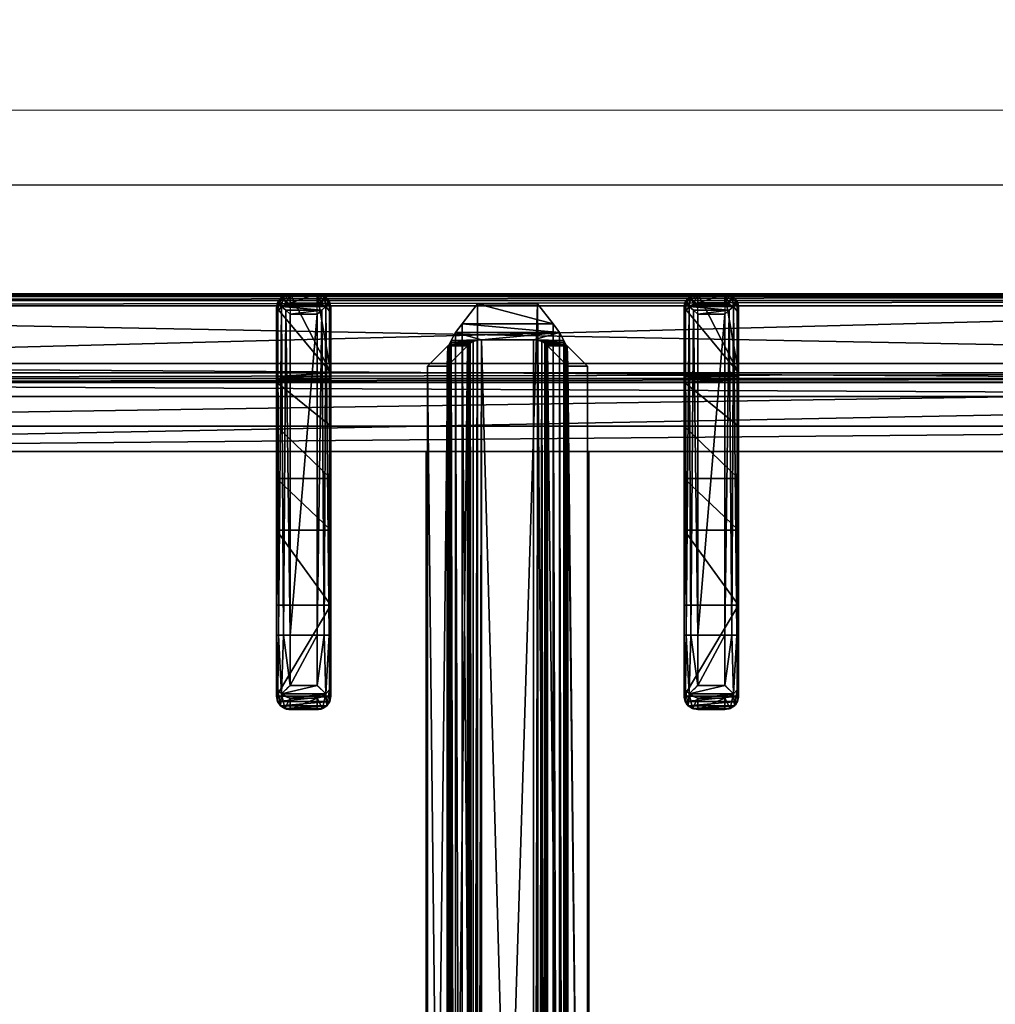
# Model space of a CAD drawing. Header units: millimetres. Extents: x 69858 to 162505, y 5570 to 25972.
# Tile 25 of 53: x 72124 to 72304, y 14770 to 14951. Entities that reach past the tile are written whole.
import ezdxf

# ---------------------------------------------------------------- set-up
doc = ezdxf.new("R2010")
doc.units = ezdxf.units.MM
doc.header["$LTSCALE"] = 2.5
doc.linetypes.add('CONTINUA', pattern=[0])
for name, color, linetype in [('Arch', 7, 'Continuous'), ('IQ_200_3D', 1, 'Continuous'), ('IQ_204_2D', 7, 'CONTINUA'), ('IQ_204_3D', 7, 'Continuous')]:
    doc.layers.add(name, color=color, linetype=linetype)
doc.layers.add('CKD Equipments', color=252, linetype='Continuous', lineweight=0)

# ---------------------------------------------------------------- blocks, each defined once
blk = doc.blocks.new('ELECTROLUX-MC7-TOPFYERBRURNERS4')
at = {"layer": 'IQ_200_3D', "color": 8, "invisible_edges": 5}
blk.add_3dface([(800, -80.5, 900), (779.66, -117.26, 900), (779.66, -619.74, 900), (800, -655, 900)], dxfattribs=at)
at = {"layer": 'IQ_204_2D', "color": 8}
for p, q in [((780, -651.5), (780, -85.5)), ((708.09, -326), (705.96, -326)), ((708.09, -326), (717.24, -326)), ((717.24, -326), (777.53, -326)), ((703.52, -333.5), (703.52, -328.5)), ((703.52, -328.5), (705.63, -328.5)), ((705.63, -328.5), (705.63, -333.5)), ((717.19, -328.5), (707.98, -328.5)), ((707.98, -333.5), (707.98, -328.5)), ((717.19, -328.5), (717.19, -333.5)), ((778, -328.5), (717.19, -328.5)), ((778, -328.5), (778, -333.5)), ((780, -328.5), (780, -333.5)), ((780, -328.5), (780, -333.5)), ((705.63, -333.5), (703.52, -333.5)), ((707.98, -333.5), (717.19, -333.5)), ((717.19, -333.5), (778, -333.5)), ((705.96, -336), (708.09, -336)), ((717.24, -336), (708.09, -336)), ((777.53, -336), (717.24, -336)), ((605, -353.5), (751.02, -353.5)), ((605, -383.5), (751.02, -383.5)), ((705.96, -401), (708.09, -401)), ((717.24, -401), (708.09, -401)), ((777.53, -401), (717.24, -401)), ((703.52, -403.5), (703.52, -408.5)), ((705.63, -403.5), (703.52, -403.5)), ((705.63, -408.5), (705.63, -403.5)), ((707.98, -403.5), (717.19, -403.5)), ((707.98, -403.5), (707.98, -408.5)), ((717.19, -403.5), (778, -403.5)), ((717.19, -408.5), (717.19, -403.5)), ((778, -408.5), (778, -403.5)), ((780, -408.5), (780, -403.5)), ((780, -408.5), (780, -403.5)), ((703.52, -408.5), (705.63, -408.5)), ((717.19, -408.5), (707.98, -408.5)), ((778, -408.5), (717.19, -408.5)), ((708.09, -411), (705.96, -411)), ((708.09, -411), (717.24, -411)), ((717.24, -411), (777.53, -411))]:
    blk.add_line(p, q, dxfattribs=at)
blk.add_lwpolyline([(751.02, -112.48), (448.98, -112.48), (448.98, -624.52), (751.02, -624.52)], close=True, dxfattribs=at)
for centre, major_axis, ratio, start_param, end_param in [((708.09, -328.5), (0, 2.5), 0.84544, 0, 0.894481), ((717.24, -328.5), (0, 2.5), 0.02182, 0, 1.570796), ((777.53, -328.5), (0, 2.5), 0.948965, -0.895145, 0), ((708.09, -328.5), (1.92, 1.92), 0.8391, 1.592613, 2.268928), ((708.09, -328.5), (-2.5, 2.5), 0.02182, 0.872665, 1.54898), ((708.09, -333.5), (-1.92, 1.92), 0.8391, 0.872665, 1.54898), ((708.09, -333.5), (2.5, 2.5), 0.02182, 1.592613, 2.268928), ((708.09, -333.5), (0, 2.5), 0.84544, 2.247111, 3.141593), ((717.24, -333.5), (0, 2.5), 0.02182, 1.570796, 3.141593), ((777.53, -333.5), (0, 2.5), 0.948965, 3.141593, 4.036737)]:
    blk.add_ellipse(centre, major_axis=major_axis, ratio=ratio, start_param=start_param, end_param=end_param, dxfattribs=at)
at = {"layer": 'IQ_204_2D', "color": 8, "extrusion": (0, 0, -1)}
for centre, major_axis, ratio, start_param, end_param in [((708.09, -403.5), (1.92, 1.92), 0.8391, 4.014257, 4.690572), ((708.09, -403.5), (0, 2.5), 0.84544, -0.894481, 0), ((708.09, -403.5), (-2.5, 2.5), 0.02182, 4.734206, 5.410521), ((717.24, -403.5), (0, 2.5), 0.02182, 4.712389, 6.283185), ((777.53, -403.5), (0, 2.5), 0.948965, 0, 0.895145), ((708.09, -408.5), (-1.92, 1.92), 0.8391, 4.734206, 5.410521), ((708.09, -408.5), (2.5, 2.5), 0.02182, 4.014257, 4.690572), ((717.24, -408.5), (0, 2.5), 0.02182, 3.141593, 4.712389), ((708.09, -408.5), (0, 2.5), 0.84544, 3.141593, 4.036074), ((777.53, -408.5), (0, 2.5), 0.948965, 2.246448, 3.141593)]:
    blk.add_ellipse(centre, major_axis=major_axis, ratio=ratio, start_param=start_param, end_param=end_param, dxfattribs=at)
at = {"layer": 'IQ_204_2D', "color": 8}
for points, knots in [([(705.96, -326), (705.81, -326), (705.65, -326.01), (705.34, -326.08), (705.18, -326.13), (704.88, -326.25), (704.74, -326.33), (704.47, -326.52), (704.35, -326.62), (704.13, -326.84), (704.03, -326.97), (703.85, -327.24), (703.77, -327.39), (703.65, -327.7), (703.6, -327.86), (703.54, -328.18), (703.52, -328.34), (703.52, -328.5)], [3.776921, 3.776921, 3.776921, 3.776921, 4.248957, 4.248957, 4.720993, 4.720993, 5.193029, 5.193029, 5.665065, 5.665065, 6.135831, 6.135831, 6.606596, 6.606596, 7.077361, 7.077361, 7.548126, 7.548126, 7.548126, 7.548126]), ([(779.38, -326.94), (779.21, -327.14), (779.01, -327.37), (778.67, -327.75), (778.53, -327.9), (778.26, -328.21), (778.13, -328.36), (778, -328.5)], [11.858599, 11.858599, 11.858599, 11.858599, 12.773425, 12.773425, 13.35037, 13.35037, 13.927314, 13.927314, 13.927314, 13.927314]), ([(780, -328.5), (779.99, -328.36), (779.97, -328.21), (779.91, -327.9), (779.86, -327.75), (779.69, -327.37), (779.55, -327.14), (779.38, -326.94)], [0, 0, 0, 0, 0.576945, 0.576945, 1.153889, 1.153889, 2.068716, 2.068716, 2.068716, 2.068716]), ([(703.52, -333.5), (703.52, -333.66), (703.54, -333.82), (703.6, -334.14), (703.65, -334.3), (703.77, -334.61), (703.85, -334.76), (704.03, -335.03), (704.13, -335.16), (704.35, -335.38), (704.47, -335.48), (704.74, -335.67), (704.88, -335.75), (705.18, -335.87), (705.34, -335.92), (705.65, -335.98), (705.81, -336), (705.96, -336)], [15.096253, 15.096253, 15.096253, 15.096253, 15.567018, 15.567018, 16.037783, 16.037783, 16.508548, 16.508548, 16.979314, 16.979314, 17.45135, 17.45135, 17.923386, 17.923386, 18.395422, 18.395422, 18.867458, 18.867458, 18.867458, 18.867458]), ([(778, -333.5), (778.13, -333.64), (778.26, -333.79), (778.53, -334.09), (778.67, -334.25), (779.01, -334.63), (779.21, -334.86), (779.38, -335.06)], [0, 0, 0, 0, 0.576945, 0.576945, 1.153889, 1.153889, 2.068716, 2.068716, 2.068716, 2.068716]), ([(779.38, -335.06), (779.55, -334.86), (779.69, -334.63), (779.86, -334.25), (779.91, -334.09), (779.97, -333.79), (779.99, -333.64), (780, -333.5)], [11.858599, 11.858599, 11.858599, 11.858599, 12.773425, 12.773425, 13.35037, 13.35037, 13.927314, 13.927314, 13.927314, 13.927314]), ([(703.52, -403.5), (703.52, -403.34), (703.54, -403.18), (703.6, -402.86), (703.65, -402.7), (703.77, -402.39), (703.85, -402.24), (704.03, -401.97), (704.13, -401.84), (704.35, -401.62), (704.47, -401.52), (704.74, -401.33), (704.88, -401.25), (705.18, -401.13), (705.34, -401.08), (705.65, -401.02), (705.81, -401), (705.96, -401)], [15.096253, 15.096253, 15.096253, 15.096253, 15.567018, 15.567018, 16.037783, 16.037783, 16.508548, 16.508548, 16.979314, 16.979314, 17.45135, 17.45135, 17.923386, 17.923386, 18.395422, 18.395422, 18.867458, 18.867458, 18.867458, 18.867458]), ([(778, -403.5), (778.13, -403.36), (778.26, -403.21), (778.53, -402.91), (778.67, -402.75), (779.01, -402.37), (779.21, -402.14), (779.38, -401.94)], [0, 0, 0, 0, 0.576945, 0.576945, 1.153889, 1.153889, 2.068716, 2.068716, 2.068716, 2.068716]), ([(779.38, -401.94), (779.55, -402.14), (779.69, -402.37), (779.86, -402.75), (779.91, -402.91), (779.97, -403.21), (779.99, -403.36), (780, -403.5)], [11.858599, 11.858599, 11.858599, 11.858599, 12.773425, 12.773425, 13.35037, 13.35037, 13.927314, 13.927314, 13.927314, 13.927314]), ([(705.96, -411), (705.81, -411), (705.65, -410.99), (705.34, -410.92), (705.18, -410.87), (704.88, -410.75), (704.74, -410.67), (704.47, -410.48), (704.35, -410.38), (704.13, -410.16), (704.03, -410.03), (703.85, -409.76), (703.77, -409.61), (703.65, -409.3), (703.6, -409.14), (703.54, -408.82), (703.52, -408.66), (703.52, -408.5)], [3.776921, 3.776921, 3.776921, 3.776921, 4.248957, 4.248957, 4.720993, 4.720993, 5.193029, 5.193029, 5.665065, 5.665065, 6.135831, 6.135831, 6.606596, 6.606596, 7.077361, 7.077361, 7.548126, 7.548126, 7.548126, 7.548126]), ([(779.38, -410.06), (779.21, -409.86), (779.01, -409.63), (778.67, -409.25), (778.53, -409.09), (778.26, -408.79), (778.13, -408.64), (778, -408.5)], [11.858599, 11.858599, 11.858599, 11.858599, 12.773425, 12.773425, 13.35037, 13.35037, 13.927314, 13.927314, 13.927314, 13.927314]), ([(780, -408.5), (779.99, -408.64), (779.97, -408.79), (779.91, -409.09), (779.86, -409.25), (779.69, -409.63), (779.55, -409.86), (779.38, -410.06)], [0, 0, 0, 0, 0.576945, 0.576945, 1.153889, 1.153889, 2.068716, 2.068716, 2.068716, 2.068716])]:
    blk.add_open_spline(points, degree=3, knots=knots, dxfattribs=at)
at = {"layer": 'IQ_204_3D', "color": 8}
mesh = blk.add_polyface(dxfattribs=at)
corners = [(779.78, -85.71, 904.1), (780, -85.5, 900), (779.52, -84.72, 904.14), (779.73, -84.5, 900), (778, -83.5, 900), (778.78, -83.98, 904.14), (779, -83.77, 900), (777.79, -83.72, 904.1), (779.48, -85.71, 905.06), (779.29, -84.85, 905), (778.65, -85.21, 905.73), (778.76, -85.71, 905.75), (778.65, -84.21, 905), (777.79, -84.02, 905.06), (778.29, -84.85, 905.73), (777.79, -84.74, 905.75), (777.79, -85.71, 906), (422.21, -85.71, 906), (422.21, -84.74, 905.75), (422.21, -84.02, 905.06), (422.21, -83.72, 904.1), (422, -83.5, 900), (765.45, -638.95, 900), (422, -653.5, 900), (434.55, -638.95, 900), (765.45, -98.05, 900), (780, -651.5, 900), (434.55, -98.05, 900), (420, -85.5, 900), (421, -83.77, 900), (779.73, -652.5, 900), (779, -653.23, 900), (778, -653.5, 900), (420, -651.5, 900), (420.27, -652.5, 900), (421, -653.23, 900), (420.27, -84.5, 900), (421.22, -83.98, 904.14), (420.48, -84.72, 904.14), (420.22, -85.71, 904.1), (421.35, -84.21, 905), (421.71, -84.85, 905.73), (420.71, -84.85, 905), (420.52, -85.71, 905.06), (421.35, -85.21, 905.73), (421.24, -85.71, 905.75), (422.21, -651.29, 906), (421.24, -651.29, 905.75), (420.52, -651.29, 905.06), (420.22, -651.29, 904.1), (420.48, -652.28, 904.14), (421.22, -653.02, 904.14), (422.21, -653.28, 904.1), (420.71, -652.15, 905), (421.35, -651.79, 905.73), (421.35, -652.79, 905), (422.21, -652.98, 905.06), (421.71, -652.15, 905.73), (422.21, -652.26, 905.75), (435.55, -637.95, 899.73), (435.55, -99.05, 899.73), (436.28, -99.78, 899), (436.28, -637.22, 899), (438.88, -634.62, 902.5), (438.88, -102.38, 902.5), (436.31, -637.19, 905.06), (436.31, -99.81, 905.06), (432.81, -96.31, 906), (432.81, -640.69, 906), (448.98, -624.52, 885), (448.98, -112.48, 885), (444.36, -107.86, 885), (444.36, -629.14, 885), (777.79, -653.28, 904.1), (777.79, -652.98, 905.06), (777.79, -651.29, 906), (777.79, -652.26, 905.75), (763.72, -637.22, 899), (764.45, -637.95, 899.73), (764.45, -99.05, 899.73), (763.72, -99.78, 899), (767.19, -640.69, 906), (767.19, -96.31, 906), (778.78, -653.02, 904.14), (779.52, -652.28, 904.14), (779.78, -651.29, 904.1), (778.65, -652.79, 905), (778.29, -652.15, 905.73), (779.29, -652.15, 905), (779.48, -651.29, 905.06), (778.65, -651.79, 905.73), (778.76, -651.29, 905.75), (761.12, -634.62, 902.5), (751.02, -624.52, 885), (763.69, -637.19, 905.06), (755.64, -629.14, 885), (755.64, -107.86, 885), (751.02, -112.48, 885), (761.12, -102.38, 902.5), (763.69, -99.81, 905.06)]
mesh.append_faces([[corners[k] for k in face] for face in [(16, 10, 14), (17, 41, 44), (46, 54, 57), (75, 87, 90)]], dxfattribs={"color": 8})
mesh.append_faces([[corners[k] for k in face] for face in [(4, 5, 6), (8, 10, 11), (16, 11, 10), (15, 16, 14), (7, 19, 13), (13, 18, 15), (28, 38, 36), (19, 41, 18), (17, 18, 41), (45, 17, 44), (39, 48, 43), (43, 47, 45), (23, 51, 35), (48, 54, 47), (46, 47, 54), (58, 46, 57), (52, 74, 56), (76, 56, 74), (26, 84, 30), (74, 87, 76), (85, 88, 84), (88, 87, 86), (75, 76, 87), (91, 75, 90), (85, 8, 89), (11, 89, 8)]], dxfattribs={"vtx0": -1, "color": 8})
mesh.append_faces([[corners[k] for k in face] for face in [(16, 15, 17), (22, 23, 24), (25, 26, 22), (27, 21, 25), (21, 28, 29), (6, 1, 4), (4, 25, 21), (24, 28, 27), (35, 33, 23), (26, 25, 1), (23, 22, 32), (17, 45, 46), (75, 81, 46), (81, 16, 82), (46, 67, 17), (17, 82, 16), (93, 72, 69), (72, 93, 95), (70, 71, 97), (97, 95, 93)]], dxfattribs={"vtx0": -1, "vtx1": -1, "color": 8})
mesh.append_faces([[corners[k] for k in face] for face in [(21, 27, 28), (4, 1, 25), (26, 32, 22), (24, 23, 33)]], dxfattribs={"vtx0": -1, "vtx1": -1, "vtx2": -1, "color": 8})
mesh.append_faces([[corners[k] for k in face] for face in [(17, 15, 18), (24, 33, 28), (46, 45, 47), (75, 58, 76), (16, 91, 11)]], dxfattribs={"vtx0": -1, "vtx2": -1, "color": 8})
mesh.append_faces([[corners[k] for k in face] for face in [(0, 1, 2), (5, 2, 6), (8, 0, 9), (5, 12, 2), (5, 7, 12), (12, 13, 14), (12, 14, 9), (2, 9, 0), (10, 9, 14), (19, 18, 13), (4, 21, 7), (30, 31, 26), (34, 33, 35), (20, 21, 37), (38, 37, 36), (19, 20, 40), (38, 42, 37), (38, 39, 42), (42, 43, 44), (42, 44, 40), (37, 40, 20), (41, 40, 44), (48, 47, 43), (28, 33, 39), (49, 33, 50), (51, 50, 35), (48, 49, 53), (51, 55, 50), (51, 52, 55), (55, 56, 57), (55, 57, 53), (50, 53, 49), (54, 53, 57), (24, 27, 59), (61, 62, 60), (63, 64, 65), (67, 68, 66), (69, 70, 63), (61, 71, 62), (73, 74, 52), (58, 56, 76), (32, 73, 23), (62, 77, 59), (22, 24, 78), (27, 25, 60), (80, 61, 79), (73, 32, 83), (84, 83, 30), (74, 73, 86), (88, 89, 90), (88, 86, 84), (83, 84, 86), (92, 93, 63), (68, 81, 65), (92, 63, 94), (72, 95, 62), (95, 96, 77), (98, 97, 92), (81, 82, 94), (98, 92, 99), (77, 80, 78), (25, 22, 79), (0, 8, 85), (91, 89, 11), (80, 96, 61), (70, 97, 64), (64, 98, 66), (82, 67, 99), (1, 0, 26)]], dxfattribs={"vtx1": -1, "color": 8})
mesh.append_faces([[corners[k] for k in face] for face in [(31, 32, 26), (75, 46, 58), (75, 16, 81), (81, 68, 46), (68, 67, 46), (67, 82, 17), (70, 69, 71), (72, 71, 69), (71, 96, 97), (96, 95, 97), (16, 75, 91)]], dxfattribs={"vtx1": -1, "vtx2": -1, "color": 8})
mesh.append_faces([[corners[k] for k in face] for face in [(1, 3, 2), (4, 7, 5), (2, 3, 6), (8, 9, 10), (7, 13, 12), (12, 9, 2), (13, 15, 14), (7, 20, 19), (21, 20, 7), (6, 3, 1), (28, 36, 29), (21, 29, 37), (28, 39, 38), (37, 29, 36), (19, 40, 41), (39, 43, 42), (42, 40, 37), (43, 45, 44), (39, 49, 48), (33, 49, 39), (33, 34, 50), (23, 52, 51), (50, 34, 35), (48, 53, 54), (52, 56, 55), (55, 53, 50), (56, 58, 57), (27, 60, 59), (62, 59, 60), (64, 66, 65), (68, 65, 66), (70, 64, 63), (71, 72, 62), (73, 52, 23), (77, 78, 59), (24, 59, 78), (25, 79, 60), (61, 60, 79), (32, 31, 83), (26, 85, 84), (83, 31, 30), (74, 86, 87), (73, 83, 86), (85, 89, 88), (88, 90, 87), (89, 91, 90), (93, 69, 63), (81, 94, 65), (63, 65, 94), (95, 77, 62), (96, 80, 77), (97, 93, 92), (82, 99, 94), (92, 94, 99), (80, 79, 78), (22, 78, 79), (96, 71, 61), (97, 98, 64), (98, 99, 66), (67, 66, 99), (0, 85, 26)]], dxfattribs={"vtx2": -1, "color": 8})
mesh = blk.add_polyface(dxfattribs=at)
corners = [(707.98, -333.5, 934.6), (706.44, -326.93, 933.98), (706.44, -335.06, 933.98), (707.98, -328.5, 934.6), (705.63, -328.5, 932.53), (705.63, -333.5, 932.53), (703.71, -334.46, 920.55), (703.52, -333.5, 920.59), (704.24, -335.27, 920.43), (707.18, -335.75, 933.14), (705.96, -336, 920), (708.09, -336, 932.1), (705.03, -335.81, 920.24), (703.52, -328.5, 920.59), (703.71, -327.54, 920.55), (707.18, -326.25, 933.14), (704.24, -326.73, 920.43), (705.03, -326.19, 920.24), (705.96, -326, 920), (708.09, -326, 932.1), (717.24, -336, 932.5), (722.73, -336, 912.68), (775.79, -336, 932.5), (746.02, -336, 885), (763.72, -336, 899), (736.51, -336, 900.63), (755.64, -336, 885), (764.17, -336, 899.53), (764.77, -336, 899.88), (777.5, -336, 900), (765.45, -336, 900), (722.73, -326, 912.68), (746.02, -326, 885), (736.51, -326, 900.63), (717.24, -326, 932.5), (777.5, -326, 900), (765.45, -326, 900), (775.79, -326, 932.5), (764.77, -326, 899.88), (764.17, -326, 899.53), (755.64, -326, 885), (763.72, -326, 899), (778.27, -328.5, 933.1), (780, -328.5, 900), (778.1, -327.7, 933.81), (778.75, -326.33, 900), (777.64, -326.94, 934.45), (779.66, -327.25, 900), (776.82, -326.25, 933.58), (780, -333.5, 900), (778.27, -333.5, 933.1), (779.66, -334.75, 900), (778.75, -335.66, 900), (717.19, -327.25, 934.67), (717.19, -328.5, 935), (717.21, -326.33, 933.75), (776.98, -327.7, 934.87), (776.27, -328.5, 935), (717.19, -333.5, 935), (776.27, -333.5, 935), (777.64, -335.06, 934.45), (776.98, -334.3, 934.87), (778.1, -334.3, 933.81), (776.82, -335.75, 933.58), (717.21, -335.66, 933.75), (717.19, -334.75, 934.67)]
mesh.append_faces([[corners[k] for k in face] for face in [(5, 6, 2), (5, 7, 6), (6, 8, 2), (13, 4, 14), (16, 14, 1), (1, 14, 4), (42, 43, 44), (45, 46, 47), (46, 45, 48), (46, 44, 47), (44, 43, 47), (1, 55, 15), (48, 55, 46), (46, 53, 56), (57, 56, 54), (50, 62, 49), (49, 62, 51), (63, 52, 60), (52, 51, 60), (60, 51, 62), (61, 65, 60), (59, 58, 61), (60, 64, 63), (9, 64, 2)]], dxfattribs={"color": 8})
mesh.append_faces([[corners[k] for k in face] for face in [(0, 1, 2), (15, 16, 1), (16, 15, 17), (19, 17, 15), (32, 25, 33), (35, 48, 45), (35, 30, 36), (3, 53, 1), (53, 55, 1), (55, 53, 46), (58, 65, 61), (65, 64, 60), (64, 65, 2), (65, 0, 2)]], dxfattribs={"vtx0": -1, "color": 8})
mesh.append_faces([[corners[k] for k in face] for face in [(20, 21, 22), (23, 24, 25), (25, 22, 21), (30, 22, 28), (12, 17, 10), (17, 12, 16), (6, 14, 8), (8, 16, 12), (18, 34, 31), (37, 31, 34), (51, 29, 49), (49, 30, 43)]], dxfattribs={"vtx0": -1, "vtx1": -1, "color": 8})
mesh.append_faces([[corners[k] for k in face] for face in [(25, 28, 22), (37, 38, 33), (35, 43, 30)]], dxfattribs={"vtx0": -1, "vtx1": -1, "vtx2": -1, "color": 8})
mesh.append_faces([[corners[k] for k in face] for face in [(37, 33, 31), (33, 39, 41), (34, 15, 55), (34, 55, 48), (58, 54, 3), (54, 58, 59), (20, 63, 64), (20, 64, 9)]], dxfattribs={"vtx0": -1, "vtx2": -1, "color": 8})
mesh.append_faces([[corners[k] for k in face] for face in [(1, 4, 2), (2, 8, 9), (10, 11, 12), (12, 9, 8), (4, 13, 5), (18, 17, 19), (11, 10, 20), (29, 22, 30), (7, 13, 6), (10, 18, 21), (25, 21, 33), (19, 34, 18), (35, 36, 37), (40, 32, 41), (37, 48, 35), (43, 42, 49), (45, 47, 35), (19, 15, 34), (37, 34, 48), (0, 58, 3), (57, 54, 59), (42, 44, 50), (46, 60, 44), (60, 46, 61), (59, 61, 57), (62, 50, 44), (22, 29, 63), (22, 63, 20), (11, 20, 9), (26, 23, 40), (24, 26, 41), (36, 30, 38), (24, 41, 27), (39, 38, 27)]], dxfattribs={"vtx1": -1, "color": 8})
mesh.append_faces([[corners[k] for k in face] for face in [(10, 21, 20), (24, 27, 25), (27, 28, 25), (13, 14, 6), (14, 16, 8), (36, 38, 37), (38, 39, 33), (32, 33, 41), (47, 43, 35), (29, 30, 49), (3, 54, 53), (58, 0, 65)]], dxfattribs={"vtx1": -1, "vtx2": -1, "color": 8})
mesh.append_faces([[corners[k] for k in face] for face in [(0, 3, 1), (4, 5, 2), (11, 9, 12), (13, 7, 5), (23, 26, 24), (17, 18, 10), (18, 31, 21), (32, 23, 25), (21, 31, 33), (42, 50, 49), (51, 52, 29), (54, 56, 53), (46, 56, 61), (60, 62, 44), (61, 56, 57), (29, 52, 63), (23, 32, 40), (26, 40, 41), (30, 28, 38), (41, 39, 27), (38, 28, 27)]], dxfattribs={"vtx2": -1, "color": 8})
mesh = blk.add_polyface(dxfattribs=at)
corners = [(433.32, -379.61, 880), (766.68, -379.61, 880), (433.32, -383.23, 880), (766.68, -383.23, 880), (433.32, -353.77, 880), (766.68, -353.77, 880), (433.32, -357.39, 880), (766.68, -357.39, 880), (770.45, -357.54, 894.07), (429.55, -357.54, 894.07), (770.7, -357.75, 894.84), (428.97, -357.94, 895.59), (771.03, -357.94, 895.59), (429.3, -357.75, 894.84), (428.57, -358.13, 896.29), (771.43, -358.13, 896.29), (429.55, -361.16, 894.07), (770.45, -375.84, 894.07), (429.55, -375.84, 894.07), (770.5, -375.79, 894.26), (429.44, -375.74, 894.46), (770.56, -375.74, 894.46), (429.5, -375.79, 894.26), (429.37, -375.68, 894.65), (770.63, -375.68, 894.65), (429.55, -379.46, 894.07), (421.82, -362.96, 900), (425.49, -360.12, 899.11), (421.82, -374.04, 900), (425.49, -376.88, 899.11), (428.44, -363.73, 896.5), (427.13, -358.95, 897.99), (428.77, -362.18, 895.96), (429.07, -361.65, 895.39), (429.44, -361.26, 894.46), (429.5, -361.21, 894.26), (429.37, -361.32, 894.65), (428.53, -362.91, 896.36), (428.44, -373.27, 896.5), (428.53, -374.09, 896.36), (428.57, -378.87, 896.29), (428.77, -374.82, 895.96), (428.97, -379.06, 895.59), (429.3, -379.25, 894.84), (429.07, -375.35, 895.39), (427.13, -378.05, 897.99), (778.18, -362.96, 900), (774.51, -360.12, 899.11), (772.87, -358.95, 897.99), (770.45, -361.16, 894.07), (770.56, -361.26, 894.46), (770.5, -361.21, 894.26), (770.63, -361.32, 894.65), (770.93, -361.65, 895.39), (771.23, -362.18, 895.96), (771.47, -362.91, 896.36), (771.56, -363.73, 896.5), (771.56, -373.27, 896.5), (771.47, -374.09, 896.36), (770.93, -375.35, 895.39), (771.23, -374.82, 895.96), (770.45, -379.46, 894.07), (771.03, -379.06, 895.59), (770.7, -379.25, 894.84), (771.43, -378.87, 896.29), (772.87, -378.05, 897.99), (778.18, -374.04, 900), (774.51, -376.88, 899.11)]
mesh.append_faces([[corners[k] for k in face] for face in [(28, 27, 29), (39, 40, 38), (29, 31, 45), (26, 47, 27), (15, 31, 48), (48, 27, 47), (32, 55, 37), (56, 37, 55), (38, 58, 39), (60, 39, 58), (40, 65, 45), (66, 29, 67), (67, 45, 65), (48, 56, 15), (46, 67, 47), (47, 65, 48)]], dxfattribs={"vtx0": -1, "color": 8})
mesh.append_faces([[corners[k] for k in face] for face in [(8, 9, 10), (11, 12, 13), (13, 10, 9), (17, 18, 19), (20, 21, 22), (22, 19, 18), (11, 32, 14), (32, 11, 33), (9, 34, 13), (13, 33, 11), (40, 41, 42), (23, 43, 44), (43, 20, 25), (18, 25, 22), (22, 25, 20), (44, 42, 41), (6, 49, 16), (50, 35, 51), (35, 50, 34), (52, 34, 50), (51, 16, 49), (2, 61, 25), (62, 43, 63), (43, 62, 42), (64, 42, 62), (63, 25, 61), (56, 65, 57), (62, 60, 64), (60, 62, 59), (61, 21, 63), (63, 59, 62), (15, 54, 12), (52, 10, 53), (10, 50, 8), (49, 8, 51), (51, 8, 50), (53, 12, 54)]], dxfattribs={"vtx0": -1, "vtx1": -1, "color": 8})
mesh.append_faces([[corners[k] for k in face] for face in [(25, 18, 0), (38, 45, 31), (56, 48, 65), (8, 49, 7)]], dxfattribs={"vtx0": -1, "vtx2": -1, "color": 8})
mesh.append_faces([[corners[k] for k in face] for face in [(0, 1, 2), (4, 5, 6), (5, 4, 8), (14, 15, 11), (4, 6, 9), (1, 0, 17), (23, 24, 20), (2, 25, 0), (26, 27, 28), (14, 30, 31), (40, 45, 38), (27, 31, 29), (46, 47, 26), (31, 27, 48), (7, 49, 6), (36, 34, 52), (52, 53, 36), (54, 32, 53), (54, 55, 32), (30, 37, 56), (33, 36, 53), (57, 38, 56), (57, 58, 38), (59, 44, 60), (59, 24, 44), (41, 39, 60), (3, 61, 2), (40, 42, 64), (64, 65, 40), (29, 45, 67), (46, 26, 66), (67, 65, 47), (56, 55, 15), (5, 8, 7), (3, 1, 61)]], dxfattribs={"vtx1": -1, "color": 8})
mesh.append_faces([[corners[k] for k in face] for face in [(4, 9, 8), (15, 12, 11), (12, 10, 13), (6, 16, 9), (0, 18, 17), (24, 21, 20), (21, 19, 22), (16, 35, 9), (35, 34, 9), (34, 36, 13), (36, 33, 13), (32, 37, 14), (30, 38, 31), (39, 41, 40), (23, 20, 43), (43, 42, 44), (35, 16, 51), (43, 25, 63), (17, 19, 61), (19, 21, 61), (21, 24, 63), (24, 59, 63), (60, 58, 64), (55, 54, 15), (52, 50, 10), (10, 12, 53), (1, 17, 61)]], dxfattribs={"vtx1": -1, "vtx2": -1, "color": 8})
mesh.append_faces([[corners[k] for k in face] for face in [(1, 3, 2), (5, 7, 6), (37, 30, 14), (15, 14, 31), (32, 33, 53), (38, 30, 56), (24, 23, 44), (44, 41, 60), (66, 28, 29), (26, 28, 66), (46, 66, 67), (65, 64, 57), (58, 57, 64)]], dxfattribs={"vtx2": -1, "color": 8})
mesh = blk.add_polyface(dxfattribs=at)
corners = [(707.98, -408.5, 934.6), (706.44, -401.94, 933.98), (706.44, -410.07, 933.98), (707.98, -403.5, 934.6), (705.63, -403.5, 932.53), (705.63, -408.5, 932.53), (703.71, -409.46, 920.55), (703.52, -408.5, 920.59), (704.24, -410.27, 920.43), (707.18, -410.75, 933.14), (705.96, -411, 920), (708.09, -411, 932.1), (705.03, -410.81, 920.24), (703.52, -403.5, 920.59), (703.71, -402.54, 920.55), (707.18, -401.25, 933.14), (704.24, -401.73, 920.43), (705.03, -401.19, 920.24), (705.96, -401, 920), (708.09, -401, 932.1), (717.24, -411, 932.5), (722.73, -411, 912.68), (775.79, -411, 932.5), (746.02, -411, 885), (763.72, -411, 899), (736.51, -411, 900.63), (755.64, -411, 885), (764.17, -411, 899.53), (764.77, -411, 899.88), (777.5, -411, 900), (765.45, -411, 900), (722.73, -401, 912.68), (746.02, -401, 885), (736.51, -401, 900.63), (717.24, -401, 932.5), (777.5, -401, 900), (765.45, -401, 900), (775.79, -401, 932.5), (764.77, -401, 899.88), (764.17, -401, 899.53), (755.64, -401, 885), (763.72, -401, 899), (778.27, -403.5, 933.1), (780, -403.5, 900), (778.1, -402.7, 933.81), (778.75, -401.34, 900), (777.64, -401.94, 934.45), (779.66, -402.25, 900), (776.82, -401.25, 933.58), (780, -408.5, 900), (778.27, -408.5, 933.1), (779.66, -409.75, 900), (778.75, -410.67, 900), (717.19, -402.25, 934.67), (717.19, -403.5, 935), (717.21, -401.34, 933.75), (776.98, -402.7, 934.87), (776.27, -403.5, 935), (717.19, -408.5, 935), (776.27, -408.5, 935), (777.64, -410.06, 934.45), (776.98, -409.3, 934.87), (778.1, -409.3, 933.81), (776.82, -410.75, 933.58), (717.21, -410.67, 933.75), (717.19, -409.75, 934.67)]
mesh.append_faces([[corners[k] for k in face] for face in [(5, 6, 2), (5, 7, 6), (6, 8, 2), (13, 4, 14), (16, 14, 1), (1, 14, 4), (42, 43, 44), (45, 46, 47), (46, 45, 48), (46, 44, 47), (44, 43, 47), (1, 55, 15), (48, 55, 46), (46, 53, 56), (57, 56, 54), (50, 62, 49), (49, 62, 51), (63, 52, 60), (52, 51, 60), (60, 51, 62), (61, 65, 60), (59, 58, 61), (60, 64, 63), (9, 64, 2)]], dxfattribs={"color": 8})
mesh.append_faces([[corners[k] for k in face] for face in [(0, 1, 2), (15, 16, 1), (16, 15, 17), (19, 17, 15), (32, 25, 33), (35, 48, 45), (35, 30, 36), (3, 53, 1), (53, 55, 1), (55, 53, 46), (58, 65, 61), (65, 64, 60), (64, 65, 2), (65, 0, 2)]], dxfattribs={"vtx0": -1, "color": 8})
mesh.append_faces([[corners[k] for k in face] for face in [(20, 21, 22), (23, 24, 25), (25, 22, 21), (30, 22, 28), (12, 17, 10), (17, 12, 16), (6, 14, 8), (8, 16, 12), (18, 34, 31), (37, 31, 34), (51, 29, 49), (49, 30, 43)]], dxfattribs={"vtx0": -1, "vtx1": -1, "color": 8})
mesh.append_faces([[corners[k] for k in face] for face in [(25, 28, 22), (37, 38, 33), (35, 43, 30)]], dxfattribs={"vtx0": -1, "vtx1": -1, "vtx2": -1, "color": 8})
mesh.append_faces([[corners[k] for k in face] for face in [(37, 33, 31), (33, 39, 41), (34, 15, 55), (34, 55, 48), (58, 54, 3), (54, 58, 59), (20, 63, 64), (20, 64, 9)]], dxfattribs={"vtx0": -1, "vtx2": -1, "color": 8})
mesh.append_faces([[corners[k] for k in face] for face in [(1, 4, 2), (2, 8, 9), (10, 11, 12), (12, 9, 8), (4, 13, 5), (18, 17, 19), (11, 10, 20), (29, 22, 30), (7, 13, 6), (10, 18, 21), (25, 21, 33), (19, 34, 18), (35, 36, 37), (40, 32, 41), (37, 48, 35), (43, 42, 49), (45, 47, 35), (19, 15, 34), (37, 34, 48), (0, 58, 3), (57, 54, 59), (42, 44, 50), (46, 60, 44), (60, 46, 61), (59, 61, 57), (62, 50, 44), (22, 29, 63), (22, 63, 20), (11, 20, 9), (26, 23, 40), (24, 26, 41), (36, 30, 38), (24, 41, 27), (39, 38, 27)]], dxfattribs={"vtx1": -1, "color": 8})
mesh.append_faces([[corners[k] for k in face] for face in [(10, 21, 20), (24, 27, 25), (27, 28, 25), (13, 14, 6), (14, 16, 8), (36, 38, 37), (38, 39, 33), (32, 33, 41), (47, 43, 35), (29, 30, 49), (3, 54, 53), (58, 0, 65)]], dxfattribs={"vtx1": -1, "vtx2": -1, "color": 8})
mesh.append_faces([[corners[k] for k in face] for face in [(0, 3, 1), (4, 5, 2), (11, 9, 12), (13, 7, 5), (23, 26, 24), (17, 18, 10), (18, 31, 21), (32, 23, 25), (21, 31, 33), (42, 50, 49), (51, 52, 29), (54, 56, 53), (46, 56, 61), (60, 62, 44), (61, 56, 57), (29, 52, 63), (23, 32, 40), (26, 40, 41), (30, 28, 38), (41, 39, 27), (38, 28, 27)]], dxfattribs={"vtx2": -1, "color": 8})
blk = doc.blocks.new('ARCH')
at = {"layer": 'CKD Equipments', "color": 8}
blk.add_line((115762.15, 12053.55, -880), (116417.15, 12053.55, -880), dxfattribs=at)
blk.add_lwpolyline([(115769.16, 12567.32), (115769.16, 12067.32), (116470.3, 12067.32), (116470.3, 12567.32), (115769.16, 12567.32), (115794.16, 12567.32), (115794.16, 12067.32)], dxfattribs=at)
for points, invisible_edges in [([(116417.15, 12053.55, -230), (115864.15, 12053.55, -156), (115764.15, 12053.55, 20), (116417.15, 12053.55, 20)], 3), ([(115864.15, 12053.55, -156), (116417.15, 12053.55, -230), (115864.15, 12053.55, -230)], 1)]:
    blk.add_3dface(points, dxfattribs=dict(at, invisible_edges=invisible_edges))
blk.add_3dface([(116417.15, 11253.55, -230), (115864.15, 11253.55, -230), (115864.15, 12053.55, -230), (116417.15, 12053.55, -230)], dxfattribs=at)
at = {"layer": 'CKD Equipments', "color": 8, "rotation": 90}
blk.add_blockref('ELECTROLUX-MC7-TOPFYERBRURNERS4', (115762.15, 11253.55, -880), dxfattribs=at)

msp = doc.modelspace()

# ---------------------------------------------------------------- block references
at = {"layer": 'Arch'}
msp.add_blockref('ARCH', (-43916.74, 2867.04), dxfattribs=at)

doc.saveas('drawing.dxf')
